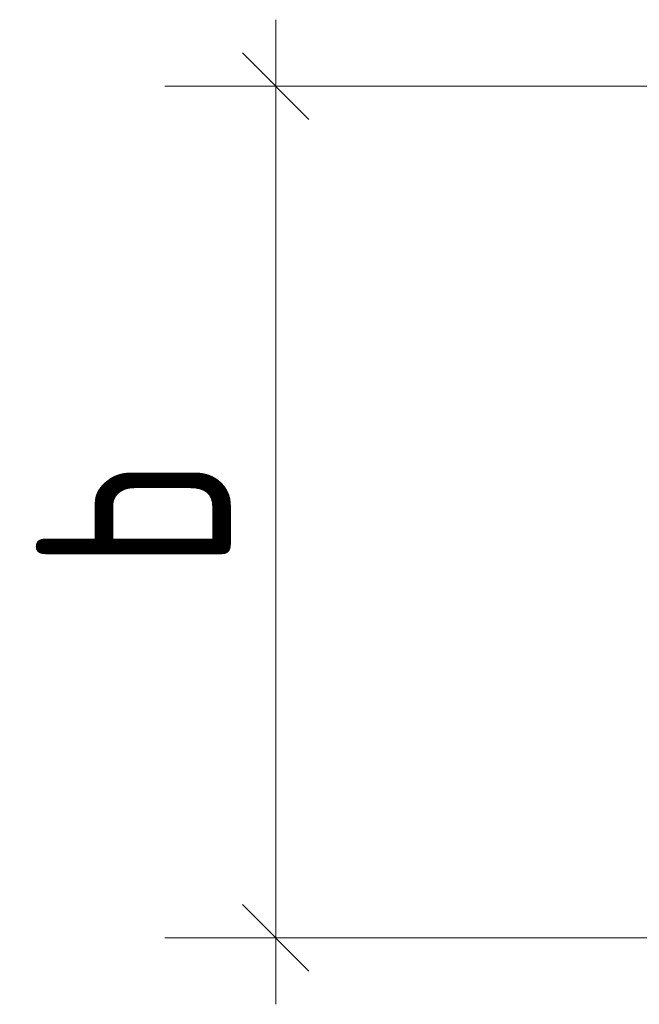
# Model space of a CAD drawing. Header units: millimetres. Extents: x 0 to 21000, y 0 to 14850.
# Tile 5 of 7: x 14411 to 14761, y 6729 to 7284. Entities that reach past the tile are written whole.
import ezdxf

# ---------------------------------------------------------------- set-up
doc = ezdxf.new("R2010")
doc.units = ezdxf.units.MM
doc.layers.add('Standard', color=7, linetype='Continuous', lineweight=25)
doc.styles.add('ISOCPEUR', font='txt')

msp = doc.modelspace()

# ---------------------------------------------------------------- linework, layer by layer
at = {"layer": 'Standard', "color": 7, "linetype": 'Continuous', "lineweight": 13, "transparency": 33554687}
for p, q in [((14555.64, 7246.92), (14555.64, 7284.43)), ((14555.64, 7246.92), (14493.14, 7246.92)), ((14555.64, 7246.92), (14618.14, 7246.92)), ((14555.64, 6766.42), (14493.14, 6766.42)), ((14555.64, 6766.42), (14618.14, 6766.42)), ((14555.64, 6766.42), (14809.18, 6766.42)), ((14555.64, 6766.42), (14555.64, 6728.92))]:
    msp.add_line(p, q, dxfattribs=at)
at = {"layer": 'Standard', "color": 7, "linetype": 'Continuous', "lineweight": 25, "transparency": 33554687}
for p, q in [((14536.89, 7265.68), (14574.39, 7228.17)), ((14536.89, 6785.18), (14574.39, 6747.67))]:
    msp.add_line(p, q, dxfattribs=at)
at = {"layer": 'Standard', "color": 7, "linetype": 'Continuous', "lineweight": 13, "transparency": 33554687}
for points in [[(14555.64, 7246.92), (14782.3, 7246.92), (14782.3, 7246.92), (14809.18, 7246.92)], [(14555.64, 7246.92), (14555.64, 6942.78), (14555.64, 6942.78), (14555.64, 6766.42)]]:
    msp.add_lwpolyline(points, dxfattribs=at)

# ---------------------------------------------------------------- texts
at = {"layer": 'Standard', "color": 7, "linetype": 'Continuous', "lineweight": 25, "transparency": 33554687, "insert": (14530.64, 6973.68), "char_height": 110, "width": 119.6811, "attachment_point": 7, "rotation": 90, "style": 'ISOCPEUR'}
msp.add_mtext('\\W0.78;b', dxfattribs=at)

doc.saveas('drawing.dxf')
